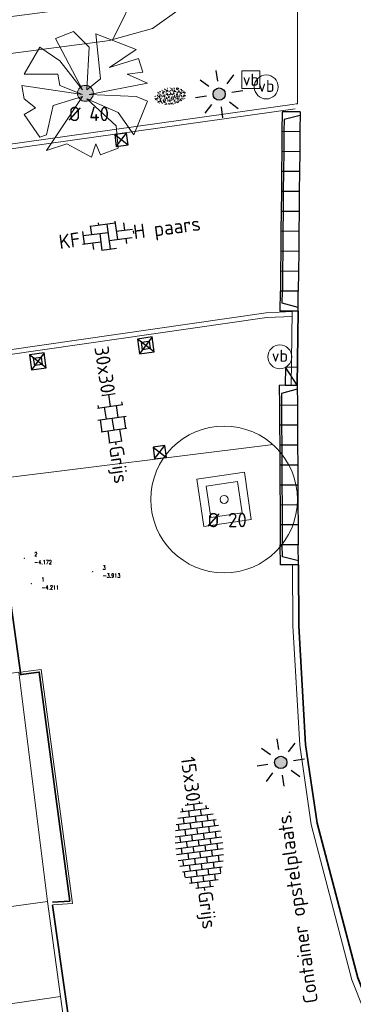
# Model space of a CAD drawing. Header units: metres. Extents: x 102746 to 103541, y 468531 to 469408.
# Tile 82 of 87: x 103232.08 to 103240.45, y 469145.24 to 469169.93. Entities that reach past the tile are written whole.
import ezdxf
from ezdxf.enums import TextEntityAlignment as Align

# ---------------------------------------------------------------- set-up
doc = ezdxf.new("R2010")
doc.units = ezdxf.units.M
for name, pattern in [('VH-OPSLUITBAND_120X250', [26, 16, -4, 2, -4]), ('VH-OPSLUITBAND_60X200', [12, 6, -2, 2, -2]), ('VH-TROTTOIRBAND_130-150', [15, 5, -2, 2, -2, 2, -2])]:
    doc.linetypes.add(name, pattern=pattern)
doc.layers.get('0').update_dxf_attribs({"lineweight": 25})
for name, color, linetype, lineweight in [('B-RO-GR-BOOM-G', 90, 'Continuous', 13), ('B-RO-GR-BOOM_KNOTWILG-G', 62, 'Continuous', 13), ('B-RO-GR-BOOM_KNOTWILG-V', 62, 'Continuous', 18), ('B-RO-GR-GRAS-S', 60, 'Continuous', 25), ('B-RO-IE-MEUBILAIR_WEGMEUBILAIR-S', 7, 'Continuous', 25), ('B-RO-OG-BEBOUWING-G', 7, 'Continuous', 35), ('B-RO-OG-BGT-G', 253, 'Continuous', 13), ('B-RO-RI-HWA_KOLK-S', 150, 'Continuous', 25), ('B-RO-VH-KANTOPSLUITING_ACHTERKANTBAND-G', 253, 'Continuous', 18), ('B-RO-VH-KANTOPSLUITING_ELEMENT_INRIT-S', 252, 'Continuous', 25), ('B-RO-VH-KANTOPSLUITING_OPSLUITBAND_120X250-G', 150, 'VH-OPSLUITBAND_120X250', 18), ('B-RO-VH-VERHARDING-G', 252, 'Continuous', 18), ('B-RO-VH-VERHARDING_BETON-G', 252, 'Continuous', 18), ('B-RO-VH-VERHARDING_BETONSTRAATSTEEN-S', 252, 'Continuous', 25), ('B-RO-VH-VERHARDING_TEGEL_BETON-S', 252, 'Continuous', 25), ('CALQUE_PTTOPO_ALT', 7, 'Continuous', 0), ('CALQUE_PTTOPO_MAT', 7, 'Continuous', 0), ('N-RO-IE-MEUBILAIR_WEGMEUBILAIR-S', 7, 'Continuous', 25), ('N-RO-VH-KANTOPSLUITING_OPSLUITBAND_60X200-G', 150, 'VH-OPSLUITBAND_60X200', 35), ('N-RO-VH-KANTOPSLUITING_TROTTOIRBAND_130 150-G', 84, 'VH-TROTTOIRBAND_130-150', 35), ('PTTOPO', 7, 'Continuous', 0), ('X-XX-AL-T18', 7, 'Continuous', 18)]:
    doc.layers.add(name, color=color, linetype=linetype, lineweight=lineweight)
doc.styles.add('NLCS-ISO', font='txt')
doc.styles.add('NLCS-ISO-M200-T18', font='txt', dxfattribs={"height": 0.36})
doc.styles.add('Style-STANDARD', font='STANDARD.shx')

# ---------------------------------------------------------------- blocks, each defined once
blk = doc.blocks.new('SIE-WEG_VERKEERSBORD-SO')
at = {"color": 0, "linetype": 'ByBlock', "lineweight": 18}
blk.add_lwpolyline([(-1.125, -1.125), (1.125, -1.125), (1.125, 1.125), (-1.125, 1.125)], close=True, dxfattribs=at)
at = {"color": 0, "linetype": 'ByBlock', "lineweight": 18, "style": 'NLCS-ISO'}
blk.add_text('vb', height=1.5, dxfattribs=at).set_placement((0, 0), align=Align.MIDDLE_CENTER)
blk = doc.blocks.new('N-SIE-WEG_LICHTMAST_SPOT-SO')
h = blk.add_hatch(color=256)
edge = h.paths.add_edge_path()
edge.add_arc((0, 0), 0.77, 0, 360)
for p, q in [((0, 1.62), (0, 3)), ((-2.12, 2.12), (-1.15, 1.15)), ((1.15, 1.15), (2.12, 2.12)), ((-3, 0), (-1.62, 0)), ((-2.12, -2.12), (-1.15, -1.15)), ((1.15, -1.15), (2.12, -2.12)), ((1.62, 0), (3, 0)), ((0, -3), (0, -1.62))]:
    blk.add_line(p, q)
blk.add_circle((0, 0), 0.77)
at = {"style": 'NLCS-ISO'}
blk.add_attdef('TYPE', text='', height=1.8, dxfattribs=at).set_placement((0, 3), align=Align.BOTTOM_CENTER)
blk = doc.blocks.new('B-SVH-INRITELEMENT_130 150_180X450X500_LINKS')
for p, q in [((-0.5, 0.45), (0, 0.45)), ((-0.5, 0), (-0.5, 0.45)), ((-0.405, 0), (-0.3, 0.4)), ((-0.3, 0.4), (0, 0.4)), ((0, 0), (0, 0.45)), ((-0.5, 0), (0, 0))]:
    blk.add_line(p, q)
blk = doc.blocks.new('B-SVH-INRITELEMENT_130 150_180X450X500_MIDDEN')
for p, q in [((0, 0), (0, 0.45)), ((0, 0.45), (0.5, 0.45)), ((0, 0.4), (0.5, 0.4)), ((0.5, 0), (0.5, 0.45)), ((0, 0), (0.5, 0))]:
    blk.add_line(p, q)
blk = doc.blocks.new('B-SVH-INRITELEMENT_130 150_180X450X500_RECHTS')
for p, q in [((0, 0), (0, 0.45)), ((0.5, 0.45), (0, 0.45)), ((0.3, 0.4), (0, 0.4)), ((0.405, 0), (0.3, 0.4)), ((0.5, 0), (0.5, 0.45)), ((0.5, 0), (0, 0))]:
    blk.add_line(p, q)
blk = doc.blocks.new('B-SRI-KOLK_TROTTOIR-SO')
blk.add_line((-1.125, 0), (1.125, 1.5))
at = {"flags": 128}
blk.add_lwpolyline([(-1.125, 0), (1.125, 0), (1.125, 1.5), (-1.125, 1.5)], close=True, dxfattribs=at)
blk = doc.blocks.new('B-SRI-KOLK_STRAAT_300X300-SO')
for p, q in [((-0.75, 0), (0.75, 1.5)), ((0.75, 0), (-0.75, 1.5))]:
    blk.add_line(p, q)
at = {"flags": 128}
blk.add_lwpolyline([(-0.75, 0), (0.75, 0), (0.75, 1.5), (-0.75, 1.5)], close=True, dxfattribs=at)
blk = doc.blocks.new('SIE-WEG_PAAL_KUNSTSTOF')
for p, q in [((-0.188, 0.188), (0.188, -0.188)), ((0.188, 0.188), (-0.188, -0.188))]:
    blk.add_line(p, q)
at = {"flags": 128}
for points in [[(-0.188, -0.188), (0.188, -0.188), (0.188, 0.188), (-0.188, 0.188)], [(-0.094, 0.094), (0.094, 0.094), (0.094, -0.094), (-0.094, -0.094)]]:
    blk.add_lwpolyline(points, close=True, dxfattribs=at)
blk = doc.blocks.new('SIE-WEG_PAAL_VERKEERSBORD-SO')
at = {"color": 0, "linetype": 'ByBlock', "lineweight": 18}
blk.add_circle((0, 0), 1.5, dxfattribs=at)
at = {"color": 0, "linetype": 'ByBlock', "lineweight": 18, "style": 'NLCS-ISO'}
blk.add_text('vb', height=1.5, dxfattribs=at).set_placement((0, 0.13), align=Align.MIDDLE_CENTER)
blk = doc.blocks.new('SVH-TEGEL_150X300_DUN_HALFST-SO')
for p, q in [((-3, -2.52), (-3, 2.52)), ((-2.25, -2.73), (-2.25, 2.73)), ((-1.5, -2.87), (-1.5, 2.87)), ((-0.75, -2.95), (-0.75, 2.95)), ((0, -2.97), (0, 2.97)), ((0.75, -2.95), (0.75, 2.95)), ((1.5, -2.87), (1.5, 2.87)), ((2.25, -2.73), (2.25, 2.73)), ((3, -2.52), (3, 2.52)), ((-4.5, 1.5), (-4.89, 1.5)), ((-4.5, -1.8), (-4.5, 1.8)), ((-3.75, -2.23), (-3.75, 2.23)), ((-3, 1.5), (-3.75, 1.5)), ((-2.25, 2.25), (-3, 2.25)), ((-1.5, 1.5), (-2.25, 1.5)), ((-0.75, 2.25), (-1.5, 2.25)), ((0, 1.5), (-0.75, 1.5)), ((0.75, 2.25), (0, 2.25)), ((1.5, 1.5), (0.75, 1.5)), ((2.25, 2.25), (1.5, 2.25)), ((3, 1.5), (2.25, 1.5)), ((3.7, 2.25), (3, 2.25)), ((3.75, -2.23), (3.75, 2.23)), ((4.5, 1.5), (3.75, 1.5)), ((4.5, -1.8), (4.5, 1.8)), ((-5.25, 0.75), (-5.48, 0.75)), ((-5.25, -1.11), (-5.25, 1.11)), ((-4.5, 0), (-5.25, 0)), ((-3.75, 0.75), (-4.5, 0.75)), ((-3, 0), (-3.75, 0)), ((-2.25, 0.75), (-3, 0.75)), ((-1.5, 0), (-2.25, 0)), ((-0.75, 0.75), (-1.5, 0.75)), ((0, 0), (-0.75, 0)), ((0.75, 0.75), (0, 0.75)), ((2.25, 0.75), (1.5, 0.75)), ((3.75, 0.75), (3, 0.75)), ((5.25, 0.75), (4.5, 0.75)), ((5.25, -1.11), (5.25, 1.11)), ((-5.25, -0.75), (-5.48, -0.75)), ((-3.75, -0.75), (-4.5, -0.75)), ((-2.25, -0.75), (-3, -0.75)), ((-0.75, -0.75), (-1.5, -0.75)), ((0.75, -0.75), (0, -0.75)), ((1.5, 0), (0.75, 0)), ((2.25, -0.75), (1.5, -0.75)), ((3, 0), (2.25, 0)), ((3.75, -0.75), (3, -0.75)), ((4.5, 0), (3.75, 0)), ((5.25, -0.75), (4.5, -0.75)), ((5.66, 0), (5.25, 0)), ((-4.5, -1.5), (-4.89, -1.5)), ((-3, -1.5), (-3.75, -1.5)), ((-2.25, -2.25), (-3, -2.25)), ((-1.5, -1.5), (-2.25, -1.5)), ((-0.75, -2.25), (-1.5, -2.25)), ((0, -1.5), (-0.75, -1.5)), ((0.75, -2.25), (0, -2.25)), ((1.5, -1.5), (0.75, -1.5)), ((2.25, -2.25), (1.5, -2.25)), ((3, -1.5), (2.25, -1.5)), ((3.7, -2.25), (3, -2.25)), ((4.5, -1.5), (3.75, -1.5))]:
    blk.add_line(p, q)
at = {"style": 'NLCS-ISO'}
blk.add_attdef('FORMAAT', text='', height=1.8, dxfattribs=at).set_placement((-5.58, 0), align=Align.MIDDLE_RIGHT)
blk.add_attdef('KLEUR', text='', height=1.8, dxfattribs=at).set_placement((5.76, 0), align=Align.MIDDLE_LEFT)
at = {"style": 'NLCS-ISO', "flags": 1}
blk.add_attdef('FUNCTIE', text='', height=1.8, dxfattribs=at).set_placement((0.12, -3.58), align=Align.MIDDLE_CENTER)
blk = doc.blocks.new('SVH-TEGEL_300X300_DUN_HALFST_KL-SO')
for p, q in [((-1.84, 1.5), (-1.5, 1.5)), ((-1.5, -1.6), (-1.5, 1.6)), ((0, -1.78), (0, 1.78)), ((0, 1.5), (1.5, 1.5)), ((1.5, -1.6), (1.5, 1.6)), ((-3.08, 0.75), (-3, 0.75)), ((-3, -0.83), (-3, 0.83)), ((-3, 0), (-1.5, 0)), ((-1.5, 0.75), (0, 0.75)), ((0, 0), (1.5, 0)), ((1.5, 0.75), (3, 0.75)), ((3, -0.83), (3, 0.83)), ((3, 0), (3.39, 0)), ((-3.08, -0.75), (-3, -0.75)), ((-1.5, -0.75), (0, -0.75)), ((1.5, -0.75), (3, -0.75)), ((-1.84, -1.5), (-1.5, -1.5)), ((0, -1.5), (1.5, -1.5))]:
    blk.add_line(p, q)
at = {"style": 'NLCS-ISO'}
blk.add_attdef('FORMAAT', text='', height=1.8, dxfattribs=at).set_placement((-3.18, 0), align=Align.MIDDLE_RIGHT)
blk.add_attdef('KLEUR', text='', height=1.8, dxfattribs=at).set_placement((3.49, 0), align=Align.MIDDLE_LEFT)
at = {"style": 'NLCS-ISO', "flags": 1}
blk.add_attdef('FUNCTIE', text='', height=1.8, dxfattribs=at).set_placement((0.12, -3.58), align=Align.MIDDLE_CENTER)
blk = doc.blocks.new('SVH-BSS_KEIFORMAAT_ELLEBOOG_KL-SO')
for p, q in [((-1.87, 1.5), (-1.87, 0.39)), ((-1.87, 1.44), (1.28, 1.44)), ((-0.82, 1.75), (-0.82, 1.44)), ((0.23, 1.44), (0.23, -1.71)), ((1.28, 1.67), (1.28, -0.66)), ((2.33, 1.31), (2.33, 0.39)), ((-2.92, 0.92), (-2.92, -0.66)), ((-2.92, 0.39), (0.23, 0.39)), ((-0.82, 0.39), (-0.82, -1.75)), ((1.28, 0.39), (3.32, 0.39)), ((3.38, 0.18), (3.38, -0.18)), ((-3.16, -0.66), (-0.82, -0.66)), ((-1.87, -0.66), (-1.87, -1.5)), ((0.23, -0.66), (3.16, -0.66)), ((2.33, -0.66), (2.33, -1.31)), ((-0.82, -1.71), (1.03, -1.71))]:
    blk.add_line(p, q)
at = {"style": 'NLCS-ISO'}
blk.add_attdef('FORMAAT', text='', height=1.8, dxfattribs=at).set_placement((-3.39, 0), align=Align.MIDDLE_RIGHT)
blk.add_attdef('KLEUR', text='', height=1.8, dxfattribs=at).set_placement((3.39, 0), align=Align.MIDDLE_LEFT)
at = {"style": 'NLCS-ISO', "flags": 1}
blk.add_attdef('FUNCTIE', text='', height=1.8, dxfattribs=at).set_placement((0.12, -3.58), align=Align.MIDDLE_CENTER)
blk = doc.blocks.new('SGR-GRAS_01-SO')
at = {"ltscale": 0.1}
for p, q in [((-1.96, -0.07), (-1.98, 0)), ((-1.93, 0.19), (-1.93, 0.24)), ((-1.89, 0.24), (-1.92, 0.25)), ((-1.67, 0.02), (-1.6, 0.04)), ((-1.6, 0.24), (-1.65, 0.29)), ((-1.53, 0.32), (-1.6, 0.35)), ((-1.45, 0.64), (-1.52, 0.66)), ((-1.52, 0.19), (-1.44, 0.19)), ((-1.47, 0.58), (-1.48, 0.65)), ((-1.43, 0.48), (-1.35, 0.5)), ((-1.36, 0.21), (-1.43, 0.23)), ((-1.42, 0.13), (-1.36, 0.17)), ((-1.38, 0.11), (-1.32, 0.16)), ((-1.37, 0.01), (-1.38, 0.08)), ((-1.33, 0.11), (-1.33, 0.19)), ((-1.3, 0.76), (-1.32, 0.77)), ((-1.28, 0.68), (-1.28, 0.76)), ((-1.17, 0.39), (-1.23, 0.43)), ((-1.17, 0.24), (-1.22, 0.29)), ((-1.15, 0.65), (-1.21, 0.7)), ((-1.11, 0.17), (-1.04, 0.19)), ((-1.03, 0.03), (-1.1, 0.07)), ((-0.94, 0.84), (-1, 0.88)), ((-0.97, 0.51), (-0.92, 0.57)), ((-0.89, 0.5), (-0.97, 0.52)), ((-0.94, 0.19), (-0.87, 0.19)), ((-0.92, 0.42), (-0.86, 0.46)), ((-0.89, 0.81), (-0.82, 0.81)), ((-0.87, 0.66), (-0.89, 0.73)), ((-0.8, 0.06), (-0.88, 0.08)), ((-0.87, 0.62), (-0.8, 0.64)), ((-0.8, 0.47), (-0.87, 0.51)), ((-0.75, 0.24), (-0.8, 0.29)), ((-0.77, 0.09), (-0.79, 0.16)), ((-0.73, 0.65), (-0.78, 0.7)), ((-0.74, 0.03), (-0.73, 0.11)), ((-0.67, 0.11), (-0.73, 0.14)), ((-0.69, 0.61), (-0.68, 0.68)), ((-0.58, 0.92), (-0.64, 0.96)), ((-0.56, 0.92), (-0.51, 0.97)), ((-0.56, 0.32), (-0.48, 0.34)), ((-0.44, 0.55), (-0.51, 0.59)), ((-0.43, 0.78), (-0.5, 0.8)), ((-0.42, 0.71), (-0.36, 0.74)), ((-0.34, 0.35), (-0.41, 0.37)), ((-0.32, 0.24), (-0.38, 0.29)), ((-0.31, 0.19), (-0.37, 0.22)), ((-0.37, 0.19), (-0.29, 0.19)), ((-0.31, 0.65), (-0.36, 0.7)), ((-0.32, 0.81), (-0.24, 0.81)), ((-0.32, 0.77), (-0.24, 0.79)), ((-0.28, 0.73), (-0.29, 0.81)), ((-0.21, 1), (-0.27, 1.03)), ((-0.24, 0.02), (-0.17, 0.04)), ((-0.18, 0.17), (-0.19, 0.24)), ((-0.08, 0.63), (-0.14, 0.67)), ((-0.14, -0.04), (-0.14, 0.03)), ((-0.09, 0.53), (-0.09, 0.6)), ((-0.08, 0.16), (-0.03, 0.21)), ((-0.07, 0.19), (0, 0.23)), ((0.06, 0.27), (-0.01, 0.3)), ((0, 0.47), (0.07, 0.49)), ((0.1, 0.24), (0.05, 0.29)), ((0.13, 0.64), (0.06, 0.66)), ((0.07, 0.99), (0.14, 1.03)), ((0.12, 0.65), (0.07, 0.7)), ((0.22, 0.2), (0.15, 0.22)), ((0.21, 0.19), (0.28, 0.19)), ((0.29, 0.71), (0.22, 0.75)), ((0.24, 0.92), (0.31, 0.94)), ((0.26, 0.81), (0.33, 0.81)), ((0.32, 0.81), (0.3, 0.89)), ((0.31, 0.17), (0.39, 0.19)), ((0.32, 0.57), (0.38, 0.62)), ((0.42, 0.34), (0.36, 0.38)), ((0.42, 0.25), (0.4, 0.32)), ((0.43, 0.48), (0.49, 0.51)), ((0.53, 0.24), (0.47, 0.29)), ((0.54, 0.65), (0.49, 0.7)), ((0.56, -0.02), (0.49, 0.02)), ((0.5, 0.45), (0.51, 0.53)), ((0.59, 0.93), (0.52, 0.94)), ((0.55, 0.62), (0.63, 0.64)), ((0.65, 0.79), (0.58, 0.83)), ((0.68, 0.49), (0.61, 0.51)), ((0.77, 0.05), (0.7, 0.07)), ((0.78, 0.42), (0.72, 0.46)), ((0.78, 0.19), (0.86, 0.19)), ((0.83, 0.81), (0.91, 0.81)), ((0.92, 0.06), (0.85, 0.09)), ((0.87, 0.31), (0.94, 0.33)), ((0.95, 0.24), (0.9, 0.29)), ((0.91, 0.89), (0.91, 0.92)), ((0.97, 0.65), (0.91, 0.7)), ((0.93, 0.76), (0.99, 0.8)), ((1.01, 0.87), (0.95, 0.91)), ((1.01, 0.33), (1, 0.4)), ((1.15, 0.78), (1.08, 0.8)), ((1.15, 0.5), (1.08, 0.54)), ((1.1, 0.38), (1.1, 0.45)), ((1.11, 0.77), (1.18, 0.79)), ((1.24, 0.34), (1.17, 0.36)), ((1.18, 0.01), (1.26, 0.03)), ((1.21, 0.21), (1.26, 0.26)), ((1.28, 0.14), (1.22, 0.17)), ((1.28, 0.25), (1.35, 0.29)), ((1.37, 0.24), (1.32, 0.29)), ((1.39, 0.65), (1.34, 0.7)), ((1.36, 0.19), (1.43, 0.19)), ((1.42, 0.46), (1.5, 0.48)), ((1.51, 0.58), (1.44, 0.62)), ((1.64, 0.21), (1.58, 0.25)), ((1.61, 0.41), (1.59, 0.48)), ((1.69, 0.3), (1.7, 0.37)), ((1.79, 0.19), (1.72, 0.21)), ((1.74, 0.16), (1.81, 0.18)), ((1.8, 0.24), (1.75, 0.29)), ((1.93, 0.19), (1.95, 0.19)), ((-1.92, -0.16), (-1.85, -0.12)), ((-1.82, -0.08), (-1.9, -0.06)), ((-1.76, -0.13), (-1.82, -0.09)), ((-1.78, -0.3), (-1.73, -0.25)), ((-1.62, -0.5), (-1.69, -0.46)), ((-1.63, -0.57), (-1.68, -0.52)), ((-1.61, -0.17), (-1.67, -0.11)), ((-1.57, -0.44), (-1.49, -0.44)), ((-1.54, -0.66), (-1.5, -0.64)), ((-1.4, -0.05), (-1.46, -0.01)), ((-1.38, -0.46), (-1.38, -0.39)), ((-1.35, -0.28), (-1.28, -0.26)), ((-1.27, -0.23), (-1.34, -0.21)), ((-1.26, -0.42), (-1.33, -0.38)), ((-1.27, -0.56), (-1.28, -0.48)), ((-1.21, -0.57), (-1.26, -0.52)), ((-1.18, -0.67), (-1.25, -0.65)), ((-1.19, -0.17), (-1.24, -0.11)), ((-1.13, -0.78), (-1.19, -0.75)), ((-1.06, -0.39), (-1, -0.35)), ((-1.04, -0.58), (-0.97, -0.57)), ((-0.99, -0.44), (-0.92, -0.44)), ((-0.9, -0.34), (-0.96, -0.3)), ((-0.9, -0.65), (-0.84, -0.6)), ((-0.84, -0.94), (-0.85, -0.93)), ((-0.78, -0.57), (-0.84, -0.52)), ((-0.76, -0.7), (-0.83, -0.67)), ((-0.76, -0.17), (-0.82, -0.11)), ((-0.8, -0.13), (-0.73, -0.11)), ((-0.71, -0.38), (-0.79, -0.36)), ((-0.79, -0.54), (-0.78, -0.46)), ((-0.72, -0.89), (-0.65, -0.87)), ((-0.71, -0.9), (-0.64, -0.86)), ((-0.62, -0.82), (-0.7, -0.8)), ((-0.67, -0.48), (-0.69, -0.4)), ((-0.53, -0.26), (-0.6, -0.22)), ((-0.58, -0.99), (-0.59, -0.97)), ((-0.57, -0.1), (-0.5, -0.06)), ((-0.49, -0.25), (-0.44, -0.19)), ((-0.48, -0.44), (-0.41, -0.42)), ((-0.4, -0.63), (-0.46, -0.59)), ((-0.38, -0.98), (-0.43, -0.93)), ((-0.42, -0.44), (-0.34, -0.44)), ((-0.36, -0.57), (-0.41, -0.52)), ((-0.34, -0.17), (-0.39, -0.11)), ((-0.26, -0.99), (-0.33, -0.95)), ((-0.25, -0.09), (-0.32, -0.07)), ((-0.17, -0.18), (-0.24, -0.14)), ((-0.16, -0.53), (-0.23, -0.51)), ((-0.21, -0.61), (-0.15, -0.58)), ((-0.19, -0.62), (-0.19, -0.54)), ((-0.17, -0.74), (-0.1, -0.72)), ((-0.07, -0.97), (-0.14, -0.95)), ((-0.04, -0.55), (-0.1, -0.51)), ((-0.08, -0.4), (-0.09, -0.32)), ((-0.01, -1.01), (0.04, -0.95)), ((0.05, -0.98), (0, -0.93)), ((0.07, -0.57), (0.01, -0.52)), ((0.02, -0.96), (0.01, -0.89)), ((0.08, -0.17), (0.03, -0.11)), ((0.1, -0.91), (0.03, -0.88)), ((0.07, -0.29), (0.14, -0.27)), ((0.19, -0.1), (0.13, -0.06)), ((0.16, -0.44), (0.23, -0.44)), ((0.17, -1.04), (0.22, -1.02)), ((0.31, -0.24), (0.24, -0.22)), ((0.33, -0.47), (0.26, -0.43)), ((0.29, -0.33), (0.35, -0.29)), ((0.4, -0.68), (0.32, -0.66)), ((0.39, -0.6), (0.45, -0.55)), ((0.39, -0.59), (0.46, -0.57)), ((0.4, -0.69), (0.41, -0.62)), ((0.46, -0.83), (0.4, -0.8)), ((0.47, -0.98), (0.42, -0.93)), ((0.49, -0.57), (0.44, -0.52)), ((0.45, -0.12), (0.46, -0.05)), ((0.51, -0.17), (0.45, -0.11)), ((0.52, -0.32), (0.5, -0.24)), ((0.62, -0.88), (0.6, -0.81)), ((0.63, -0.14), (0.7, -0.12)), ((0.69, -0.39), (0.62, -0.35)), ((0.64, -0.84), (0.71, -0.81)), ((0.7, -0.89), (0.77, -0.88)), ((0.73, -0.44), (0.81, -0.44)), ((0.82, -0.76), (0.76, -0.72)), ((0.78, -0.04), (0.85, 0)), ((0.86, -0.39), (0.79, -0.37)), ((0.8, -0.19), (0.85, -0.14)), ((0.86, -0.94), (0.84, -0.93)), ((0.91, -0.57), (0.86, -0.52)), ((0.93, -0.17), (0.88, -0.11)), ((0.95, -0.83), (0.88, -0.81)), ((0.94, -0.44), (1.01, -0.42)), ((1.05, -0.31), (0.99, -0.27)), ((1, -0.77), (1, -0.7)), ((1.05, -0.2), (1.05, -0.12)), ((1.11, -0.24), (1.1, -0.16)), ((1.19, -0.68), (1.12, -0.64)), ((1.14, -0.56), (1.21, -0.52)), ((1.21, -0.8), (1.2, -0.73)), ((1.33, -0.1), (1.26, -0.08)), ((1.26, -0.75), (1.33, -0.73)), ((1.34, -0.57), (1.29, -0.52)), ((1.36, -0.17), (1.3, -0.11)), ((1.31, -0.44), (1.38, -0.44)), ((1.42, -0.23), (1.35, -0.19)), ((1.42, -0.54), (1.35, -0.52)), ((1.55, -0.6), (1.49, -0.56)), ((1.5, -0.29), (1.57, -0.27)), ((1.64, -0.27), (1.65, -0.2)), ((1.64, -0.27), (1.7, -0.23)), ((1.68, -0.55), (1.74, -0.5)), ((1.71, -0.16), (1.69, -0.09)), ((1.78, -0.15), (1.71, -0.11)), ((1.71, -0.52), (1.71, -0.52)), ((1.78, -0.17), (1.73, -0.11)), ((1.88, -0.25), (1.81, -0.23))]:
    blk.add_line(p, q, dxfattribs=at)
at = {"ltscale": 0.1, "style": 'NLCS-ISO'}
blk.add_attdef('TYPE', text='', height=0.5, dxfattribs=at).set_placement((3.47, -0.02), align=Align.MIDDLE_CENTER)
blk = doc.blocks.new('PTTOPO')
at = {"layer": 'PTTOPO'}
blk.add_point((0, 0), dxfattribs=at)
at = {"layer": 'CALQUE_PTTOPO_ALT', "style": 'Style-STANDARD', "width": 0.8}
blk.add_attdef('ALT', text='', height=0.1, dxfattribs=at).set_placement((0.25, -0.1), align=Align.MIDDLE_LEFT)
at = {"layer": 'CALQUE_PTTOPO_MAT', "style": 'Style-STANDARD', "width": 0.8}
blk.add_attdef('MAT', text='', height=0.1, dxfattribs=at).set_placement((0.25, 0.1), align=Align.MIDDLE_LEFT)

msp = doc.modelspace()

# ---------------------------------------------------------------- hatches: boundary and pattern name
at = {"layer": 'B-RO-GR-BOOM_KNOTWILG-V'}
h = msp.add_hatch(color=256, dxfattribs=at)
h.dxf.hatch_style = 1
h.paths.add_polyline_path([(103233.926, 469168.084, 1), (103233.526, 469168.084, 1)])

# ---------------------------------------------------------------- linework, layer by layer
at = {"layer": 'B-RO-GR-BOOM-G'}
for radius in [1.84, 0.1]:
    msp.add_circle((103237.207, 469157.899, -3.871), radius, dxfattribs=at)
at = {"layer": 'B-RO-GR-BOOM_KNOTWILG-G'}
for p, q in [((103232.977, 469169.463, -3.991), (103233.427, 469169.632, -3.991)), ((103233.427, 469169.632, -3.991), (103233.821, 469169.238, -3.991)), ((103234.102, 469168.45, -3.991), (103233.989, 469169.575, -3.991)), ((103233.989, 469169.575, -3.991), (103235.002, 469169.182, -3.991)), ((103233.652, 469168.169, -3.991), (103232.977, 469169.463, -3.991)), ((103232.189, 469168.563, -3.991), (103232.583, 469169.238, -3.991)), ((103232.583, 469169.238, -3.991), (103233.089, 469168.9, -3.991)), ((103233.821, 469169.238, -3.991), (103233.764, 469168.169, -3.991)), ((103235.002, 469169.182, -3.991), (103234.327, 469168.732, -3.991)), ((103233.089, 469168.9, -3.991), (103233.652, 469168.169, -3.991)), ((103234.327, 469168.732, -3.991), (103235.058, 469168.957, -3.991)), ((103235.058, 469168.957, -3.991), (103235.17, 469168.619, -3.991)), ((103233.033, 469168.563, -3.991), (103232.189, 469168.563, -3.991)), ((103233.089, 469168.282, -3.991), (103233.033, 469168.563, -3.991)), ((103235.17, 469168.619, -3.991), (103234.777, 469168.563, -3.991)), ((103234.777, 469168.563, -3.991), (103235.283, 469168.338, -3.991)), ((103232.189, 469167.944, -3.991), (103232.133, 469168.282, -3.991)), ((103232.133, 469168.282, -3.991), (103233.652, 469168.057, -3.991)), ((103233.652, 469168.057, -3.991), (103233.089, 469168.282, -3.991)), ((103233.764, 469168.169, -3.991), (103234.102, 469168.45, -3.991)), ((103235.283, 469168.338, -3.991), (103233.821, 469168.057, -3.991)), ((103233.821, 469168.057, -3.991), (103235.002, 469168.001, -3.991)), ((103232.471, 469167.719, -3.991), (103232.189, 469167.944, -3.991)), ((103232.752, 469166.651, -3.991), (103233.652, 469168.001, -3.991)), ((103232.921, 469167.776, -3.991), (103232.752, 469167.044, -3.991)), ((103233.652, 469168.001, -3.991), (103232.921, 469167.776, -3.991)), ((103234.552, 469167.607, -3.991), (103233.764, 469167.944, -3.991)), ((103233.764, 469167.944, -3.991), (103234.495, 469167.269, -3.991)), ((103235.283, 469167.888, -3.991), (103234.945, 469167.044, -3.991)), ((103235.002, 469168.001, -3.991), (103235.283, 469167.888, -3.991)), ((103232.189, 469167.551, -3.991), (103232.471, 469167.719, -3.991)), ((103232.583, 469166.988, -3.991), (103232.189, 469167.551, -3.991)), ((103234.945, 469167.044, -3.991), (103234.552, 469167.607, -3.991)), ((103232.752, 469167.044, -3.991), (103232.583, 469166.988, -3.991)), ((103234.495, 469167.269, -3.991), (103234.552, 469166.707, -3.991)), ((103233.258, 469166.819, -3.991), (103232.752, 469166.651, -3.991)), ((103233.877, 469166.482, -3.991), (103233.258, 469166.819, -3.991)), ((103233.989, 469166.819, -3.991), (103233.877, 469166.482, -3.991)), ((103234.102, 469166.538, -3.991), (103233.989, 469166.819, -3.991)), ((103234.552, 469166.707, -3.991), (103234.102, 469166.538, -3.991))]:
    msp.add_line(p, q, dxfattribs=at)
msp.add_circle((103233.726, 469168.084, -3.991), 0.2, dxfattribs=at)
at = {"layer": 'B-RO-OG-BEBOUWING-G', "linetype": 'Continuous'}
for points, elevation in [([(103232.108, 469153.493), (103231.416, 469158.431)], -3.845), ([(103233.601, 469142.798), (103232.898, 469147.728)], -3.861)]:
    msp.add_lwpolyline(points, dxfattribs=dict(at, elevation=elevation))
at = {"layer": 'B-RO-OG-BGT-G', "color": 252, "flags": 128}
for points in [[(103234.414, 469169.433), (103235.409, 469169.71), (103236.135, 469170.23), (103236.262, 469171.113), (103235.362, 469191.52), (103234.731, 469192.152), (103234.378, 469192.221), (103234.378, 469192.215), (103234.112, 469191.498), (103234.648, 469191.072), (103235.059, 469170.744)], [(103170.054, 469158.622), (103179.057, 469162.07), (103189.025, 469163.466), (103234.337, 469169.411), (103234.414, 469169.433), (103235.059, 469170.744), (103234.554, 469170.366), (103204.525, 469166.422), (103177.555, 469162.562), (103168.464, 469159.831), (103164.148, 469158.534), (103163.742, 469158.449), (103150.489, 469155.69), (103124.56, 469152.081), (103124.664, 469151.864), (103147.843, 469154.807), (103153.867, 469155.512), (103155.848, 469155.946), (103164.478, 469157.837)], [(103232.057, 469153.569), (103227.616, 469152.956), (103228.002, 469150.162), (103228.408, 469147.217), (103232.777, 469147.819)], [(103228.002, 469150.162), (103218.745, 469148.847), (103219.468, 469143.61), (103219.49, 469143.45), (103233.105, 469145.439), (103232.777, 469147.819), (103228.408, 469147.217)], [(103219.468, 469143.61), (103217.488, 469143.338), (103218.266, 469137.691), (103220.247, 469137.964), (103222.375, 469138.257), (103222.334, 469138.629), (103229.56, 469139.626), (103229.555, 469139.664), (103229.199, 469142.247), (103233.464, 469142.836), (103233.105, 469145.439), (103219.49, 469143.45)]]:
    msp.add_lwpolyline(points, close=True, dxfattribs=at)
for points in [[(103239.048, 469167.825), (103239.038, 469189.759)], [(103238.994, 469167.817), (103239.048, 469167.825)]]:
    msp.add_lwpolyline(points, dxfattribs=at)
at = {"layer": 'B-RO-VH-KANTOPSLUITING_ACHTERKANTBAND-G', "linetype": 'Continuous'}
for points, elevation in [([(103186.23, 469151.759), (103185.029, 469160.103), (103238.985, 469167.693)], -3.981), ([(103208.632, 469149.223), (103207.327, 469158.124), (103238.263, 469162.579), (103238.911, 469162.609)], -3.996), ([(103238.891, 469160.761), (103238.913, 469162.622)], -3.893), ([(103254.281, 469129.334), (103254.574, 469129.849), (103253.345, 469130.528), (103249.132, 469133.302), (103247.605, 469134.551), (103245.53, 469136.729), (103243.589, 469139.167), (103241.887, 469142.135), (103240.414, 469145.854), (103239.392, 469149.751), (103239.103, 469151.741), (103238.932, 469154.727), (103238.919, 469156.261)], -3.935), ([(103232.099, 469153.57), (103232.619, 469153.638), (103233.402, 469147.771), (103232.903, 469147.737)], -3.838)]:
    msp.add_lwpolyline(points, dxfattribs=dict(at, elevation=elevation))
at = {"layer": 'B-RO-VH-KANTOPSLUITING_OPSLUITBAND_120X250-G', "linetype": 'Continuous'}
for points, elevation in [([(103186.111, 469151.742), (103184.894, 469160.205), (103238.969, 469167.812)], -3.981), ([(103208.751, 469149.24), (103207.464, 469158.023), (103238.275, 469162.46), (103238.916, 469162.489)], -3.996)]:
    msp.add_lwpolyline(points, dxfattribs=dict(at, elevation=elevation))
at = {"layer": 'B-RO-VH-VERHARDING-G', "linetype": 'Continuous', "elevation": -3.896}
msp.add_lwpolyline([(103238.439, 469159.277), (103231.448, 469158.411)], dxfattribs=at)
at = {"layer": 'B-RO-VH-VERHARDING_BETON-G', "elevation": -3.871, "flags": 128}
for points in [[(103237.714, 469158.58), (103237.888, 469157.393), (103236.701, 469157.218), (103236.526, 469158.406)], [(103237.545, 469158.353), (103237.661, 469157.562), (103236.87, 469157.445), (103236.753, 469158.237)]]:
    msp.add_lwpolyline(points, close=True, dxfattribs=at)
at = {"layer": 'N-RO-VH-KANTOPSLUITING_OPSLUITBAND_60X200-G', "linetype": 'Continuous', "elevation": -3.838}
msp.add_lwpolyline([(103232.106, 469153.511), (103232.568, 469153.571), (103233.334, 469147.826), (103232.899, 469147.797)], dxfattribs=at)
at = {"layer": 'N-RO-VH-KANTOPSLUITING_TROTTOIRBAND_130 150-G', "linetype": 'Continuous'}
for points, elevation in [([(103239.041, 469160.762), (103239.063, 469162.62)], -3.893), ([(103254.411, 469129.26), (103254.78, 469129.907), (103253.422, 469130.657), (103249.221, 469133.423), (103247.707, 469134.661), (103245.644, 469136.827), (103243.714, 469139.252), (103242.023, 469142.201), (103240.557, 469145.901), (103239.539, 469149.781), (103239.252, 469151.756), (103239.082, 469154.732), (103239.069, 469156.262)], -3.935)]:
    msp.add_lwpolyline(points, dxfattribs=dict(at, elevation=elevation))

# ---------------------------------------------------------------- block references
at = {"layer": 'B-RO-GR-GRAS-S', "xscale": 0.2, "yscale": 0.2, "zscale": 0.2, "rotation": 8.039664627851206}
msp.add_blockref('SGR-GRAS_01-SO', (103235.865, 469168.013), dxfattribs=at)
at = {"layer": 'B-RO-IE-MEUBILAIR_WEGMEUBILAIR-S', "xscale": 0.2, "yscale": 0.2, "zscale": 0.2}
for p in [(103238.264, 469168.244, -3.814), (103238.604, 469161.477, -3.864)]:
    msp.add_blockref('SIE-WEG_PAAL_VERKEERSBORD-SO', p, dxfattribs=at)
at = {"layer": 'B-RO-IE-MEUBILAIR_WEGMEUBILAIR-S', "rotation": 277.9496875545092}
for p in [(103235.243, 469161.762, -3.829), (103232.534, 469161.364, -3.838)]:
    msp.add_blockref('SIE-WEG_PAAL_KUNSTSTOF', p, dxfattribs=at)
at = {"layer": 'B-RO-OG-BGT-G', "color": 252, "xscale": 0.2, "yscale": 0.2, "zscale": 0.2}
msp.add_blockref('SIE-WEG_VERKEERSBORD-SO', (103237.878, 469168.427), dxfattribs=at)
at = {"layer": 'B-RO-RI-HWA_KOLK-S'}
for name, p, xscale, yscale, zscale, rotation in [('B-SRI-KOLK_STRAAT_300X300-SO', (103234.482, 469166.9), 0.2, 0.2, 0.2, 277.8147269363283), ('B-SRI-KOLK_TROTTOIR-SO', (103239.043, 469160.987, -3.893), 0.2, 0.2, 0.2, 89.34607226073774), ('B-SRI-KOLK_STRAAT_300X300-SO', (103235.442, 469159.065, -3.986), 0.2000000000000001, 0.2000000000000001, 0.2000000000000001, 277.060043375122)]:
    msp.add_blockref(name, p, dxfattribs=dict(at, xscale=xscale, yscale=yscale, zscale=zscale, rotation=rotation))
at = {"layer": 'B-RO-VH-KANTOPSLUITING_ELEMENT_INRIT-S', "xscale": -1}
for name, p, rotation in [('B-SVH-INRITELEMENT_130 150_180X450X500_LINKS', (103239.107, 469167.12, -3.893), 89.43874798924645), ('B-SVH-INRITELEMENT_130 150_180X450X500_MIDDEN', (103239.107, 469167.12, -3.893), 89.43874798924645), ('B-SVH-INRITELEMENT_130 150_180X450X500_MIDDEN', (103239.102, 469166.62, -3.893), 89.43874798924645), ('B-SVH-INRITELEMENT_130 150_180X450X500_MIDDEN', (103239.097, 469166.12, -3.893), 89.43874798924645), ('B-SVH-INRITELEMENT_130 150_180X450X500_MIDDEN', (103239.092, 469165.62, -3.893), 89.43874798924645), ('B-SVH-INRITELEMENT_130 150_180X450X500_MIDDEN', (103239.087, 469165.12, -3.893), 89.43874798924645), ('B-SVH-INRITELEMENT_130 150_180X450X500_MIDDEN', (103239.082, 469164.62, -3.893), 89.43874798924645), ('B-SVH-INRITELEMENT_130 150_180X450X500_MIDDEN', (103239.077, 469164.12, -3.893), 89.43874798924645), ('B-SVH-INRITELEMENT_130 150_180X450X500_MIDDEN', (103239.072, 469163.62, -3.893), 89.43874798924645), ('B-SVH-INRITELEMENT_130 150_180X450X500_RECHTS', (103239.068, 469163.12, -3.893), 89.43874798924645), ('B-SVH-INRITELEMENT_130 150_180X450X500_LINKS', (103239.044, 469160.262, -3.935), 90.35382161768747), ('B-SVH-INRITELEMENT_130 150_180X450X500_MIDDEN', (103239.044, 469160.262, -3.935), 90.35382161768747), ('B-SVH-INRITELEMENT_130 150_180X450X500_MIDDEN', (103239.048, 469159.762, -3.935), 90.35382161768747), ('B-SVH-INRITELEMENT_130 150_180X450X500_MIDDEN', (103239.051, 469159.262, -3.935), 90.35382161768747), ('B-SVH-INRITELEMENT_130 150_180X450X500_MIDDEN', (103239.054, 469158.762, -3.935), 90.35382161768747), ('B-SVH-INRITELEMENT_130 150_180X450X500_MIDDEN', (103239.057, 469158.262, -3.935), 90.35382161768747), ('B-SVH-INRITELEMENT_130 150_180X450X500_MIDDEN', (103239.06, 469157.762, -3.935), 90.35382161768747), ('B-SVH-INRITELEMENT_130 150_180X450X500_MIDDEN', (103239.063, 469157.262, -3.935), 90.35382161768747), ('B-SVH-INRITELEMENT_130 150_180X450X500_RECHTS', (103239.066, 469156.762, -3.935), 90.35382161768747)]:
    msp.add_blockref(name, p, dxfattribs=dict(at, rotation=rotation))
at = {"layer": 'B-RO-VH-VERHARDING_BETONSTRAATSTEEN-S', "xscale": 0.2, "yscale": 0.2, "zscale": 0.2, "rotation": 7.606554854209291}
msp.add_blockref('SVH-BSS_KEIFORMAAT_ELLEBOOG_KL-SO', (103234.259, 469164.515), dxfattribs=at).add_auto_attribs({'FORMAAT': 'KF', 'KLEUR': 'H paars'})
at = {"layer": 'B-RO-VH-VERHARDING_TEGEL_BETON-S'}
for name, p, xscale, yscale, zscale, rotation, values in [('SVH-TEGEL_300X300_DUN_HALFST_KL-SO', (103234.393, 469159.937), 0.2, 0.2, 0.2, 278.444389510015, {'FORMAAT': '30x30', 'KLEUR': 'Grijs'}), ('SVH-TEGEL_150X300_DUN_HALFST-SO', (103236.582, 469149.218), 0.2000000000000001, 0.2000000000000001, 0.2000000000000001, 277.3373496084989, {'FORMAAT': '15x30', 'KLEUR': 'Grijs'})]:
    msp.add_blockref(name, p, dxfattribs=dict(at, xscale=xscale, yscale=yscale, zscale=zscale, rotation=rotation)).add_auto_attribs(values)
at = {"layer": 'N-RO-IE-MEUBILAIR_WEGMEUBILAIR-S', "xscale": 0.2, "yscale": 0.2, "zscale": 0.2}
for p, rotation in [((103237.083, 469168.066, -3.788), 278.1616181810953), ((103238.627, 469151.307, -3.826), 8.253101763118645)]:
    msp.add_blockref('N-SIE-WEG_LICHTMAST_SPOT-SO', p, dxfattribs=dict(at, rotation=rotation))
at = {"layer": 'PTTOPO'}
for p, values in [((103232.194, 469156.425, -4.172), {'ALT': '-4.172', 'MAT': '2'}), ((103233.911, 469156.09, -3.913), {'ALT': '-3.913', 'MAT': '3'}), ((103232.373, 469155.792, -4.211), {'ALT': '-4.211', 'MAT': '1'})]:
    msp.add_blockref('PTTOPO', p, dxfattribs=at).add_auto_attribs(values)

# ---------------------------------------------------------------- texts
at = {"layer": 'X-XX-AL-T18', "char_height": 0.36, "attachment_point": 1, "style": 'NLCS-ISO-M200-T18'}
for s, insert in [('%%C 40', (103233.308, 469167.747, -3.991)), ('%%C 20', (103236.79, 469157.563, -3.871))]:
    msp.add_mtext_dynamic_manual_height_columns(s, width=1.83388, gutter_width=1.8, heights=[0], dxfattribs=dict(at, insert=insert))
at = {"layer": 'X-XX-AL-T18', "insert": (103239.209, 469145.24), "char_height": 0.36, "attachment_point": 1, "rotation": 98.2143, "style": 'NLCS-ISO-M200-T18'}
msp.add_mtext_dynamic_manual_height_columns('Container opstelplaats.', width=5.33956, gutter_width=1.8, heights=[0], dxfattribs=at)

doc.saveas('drawing.dxf')
